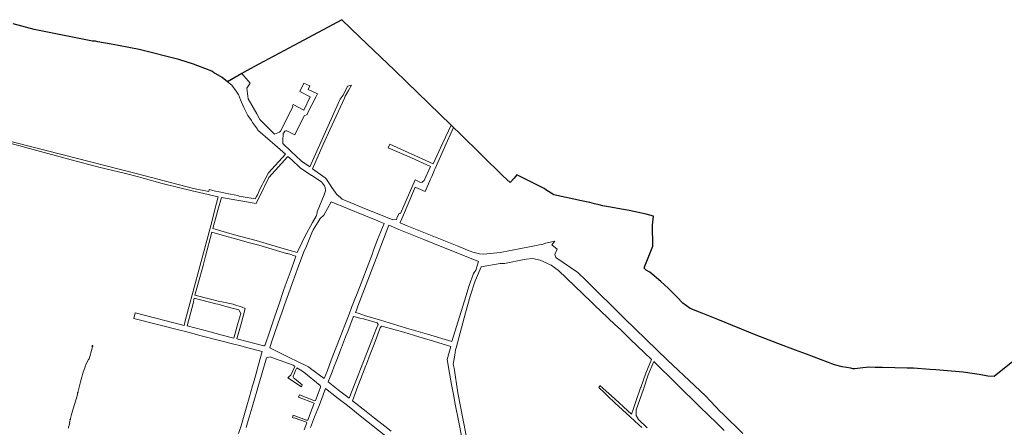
# Model space of a CAD drawing. Header units: metres. Extents: x 5548743 to 5556416, y 5707500 to 5714000.
# Tile 143 of 244: x 5552394 to 5554045, y 5712006 to 5712690. Entities that reach past the tile are written whole.
import ezdxf

# ---------------------------------------------------------------- set-up
doc = ezdxf.new("R2010")
doc.units = ezdxf.units.M
doc.layers.get('0').update_dxf_attribs({"color": 2, "lineweight": 5})

# ---------------------------------------------------------------- blocks, each defined once
blk = doc.blocks.new('PIKIETAW1891')
at = {"color": 0}
blk.add_circle((0, 0), 0.09, dxfattribs=at)

msp = doc.modelspace()

# ---------------------------------------------------------------- linework, layer by layer
at = {"layer": '216-obręb ewidencyjny', "color": 7, "linetype": 'CONTINUOUS', "lineweight": 25, "flags": 128}
msp.add_lwpolyline([(5554084.65, 5712136.48), (5554027.83, 5712091.29), (5554017.37, 5712091.65), (5554002.92, 5712094.15), (5553999.14, 5712094.7), (5553995.36, 5712095.26), (5553976.24, 5712098.05), (5553930.41, 5712102.03), (5553920.18, 5712102.68), (5553892.68, 5712104.88), (5553882.15, 5712105.23), (5553861.37, 5712105.68), (5553840.31, 5712105.9), (5553828.49, 5712105.94), (5553817.66, 5712106.74), (5553813.66, 5712106.2), (5553807.97, 5712105.44), (5553794.2, 5712103.67), (5553791.22, 5712103.72), (5553787.86, 5712105.28), (5553773, 5712107.24), (5553760.27, 5712110.81), (5553713.18, 5712128.28), (5553695.05, 5712135.09), (5553665.26, 5712146.31), (5553628.99, 5712160.53), (5553564.67, 5712186.49), (5553534.14, 5712198.82), (5553518.43, 5712205.16), (5553505.71, 5712214.16), (5553495.82, 5712224.58), (5553481.62, 5712239.14), (5553468.97, 5712250.25), (5553450.65, 5712266.03), (5553448.17, 5712267.36), (5553444.61, 5712269.26), (5553440.93, 5712272.68), (5553442.36, 5712276.17), (5553455.73, 5712309.61), (5553455.17, 5712345), (5553457.06, 5712360.13), (5553444.38, 5712363.28), (5553416.07, 5712369.75), (5553371.59, 5712377.73), (5553365.52, 5712379.06), (5553357.77, 5712381.05), (5553350.17, 5712382.88), (5553335.96, 5712385.91), (5553289.54, 5712395.8), (5553276.49, 5712404.49), (5553273.17, 5712406.7), (5553227.36, 5712429.23), (5553223.38, 5712423.92), (5553216.33, 5712416.46), (5553204.66, 5712427.44), (5553132.13, 5712498.74), (5553121.66, 5712508.64), (5553117.41, 5712513.03), (5553042.65, 5712585.55), (5553022.89, 5712604.48), (5552963.96, 5712661.02), (5552934.07, 5712689.85), (5552862.16, 5712650.74), (5552794.89, 5712615.29), (5552774.36, 5712603.87), (5552766.19, 5712599.27), (5552742.66, 5712585.51), (5552733.37, 5712592.97), (5552719.14, 5712601.36), (5552716, 5712603.21), (5552692.7, 5712612.37), (5552685.34, 5712615.26), (5552660.63, 5712622.83), (5552594.35, 5712639.86), (5552559.62, 5712646.76), (5552547.59, 5712648.92), (5552524.93, 5712652.89), (5552520.89, 5712653.6), (5552515.96, 5712654.06), (5552454.49, 5712666.37), (5552417.98, 5712673.55), (5552383.17, 5712682.71)], dxfattribs=at)
at = {"layer": '218-kontur użytku gruntowego', "color": 3, "linetype": 'CONTINUOUS', "lineweight": 18, "flags": 128}
for points in [[(5552766.19, 5712599.27), (5552742.66, 5712585.51)], [(5552780.39, 5712583.38), (5552766.19, 5712599.27)], [(5552742.66, 5712585.51), (5552749.92, 5712580.16)], [(5552749.92, 5712580.16), (5552756.96, 5712569.73)], [(5552774.63, 5712574.8), (5552780.39, 5712583.38)], [(5552777.29, 5712556.81), (5552774.63, 5712574.8)], [(5552870.45, 5712583.09), (5552863.59, 5712569.08)], [(5552880.75, 5712578.89), (5552870.45, 5712583.09)], [(5552877.84, 5712572.59), (5552880.75, 5712578.89)], [(5552943.41, 5712578.13), (5552936.49, 5712563.22)], [(5552950.57, 5712579.88), (5552943.41, 5712578.13)], [(5552945.59, 5712571.2), (5552950.57, 5712579.88)], [(5552756.96, 5712569.73), (5552760.25, 5712564.85)], [(5552760.25, 5712564.85), (5552760.58, 5712564.52)], [(5552760.58, 5712564.52), (5552764.41, 5712555.28)], [(5552791.66, 5712531.81), (5552777.29, 5712556.81)], [(5552863.59, 5712569.08), (5552880.89, 5712560.57)], [(5552880.89, 5712560.57), (5552870.48, 5712537.87)], [(5552876.6, 5712533.18), (5552891.26, 5712560.95)], [(5552893.37, 5712565.49), (5552877.84, 5712572.59)], [(5552891.26, 5712560.95), (5552893.37, 5712565.49)], [(5552914.82, 5712506.06), (5552938.6, 5712558.37)], [(5552936.49, 5712563.22), (5552931.58, 5712556.35)], [(5552938.6, 5712558.37), (5552939.98, 5712561.42)], [(5552939.98, 5712561.42), (5552945.59, 5712571.2)], [(5552764.41, 5712555.28), (5552769.7, 5712542.52)], [(5552769.7, 5712542.52), (5552776.54, 5712529)], [(5552852.01, 5712543.71), (5552831.53, 5712502.56)], [(5552852.38, 5712547.27), (5552851.22, 5712545.27)], [(5552851.22, 5712545.27), (5552852.01, 5712543.71)], [(5552870.48, 5712537.87), (5552852.38, 5712547.27)], [(5552930.41, 5712553.95), (5552880.34, 5712442.71)], [(5552931.58, 5712556.35), (5552930.41, 5712553.95)], [(5552776.54, 5712529), (5552782.53, 5712520.71)], [(5552796.86, 5712522.37), (5552791.66, 5712531.81)], [(5552855.23, 5712496.81), (5552870.75, 5712528.61)], [(5552870.75, 5712528.61), (5552876.08, 5712530.98)], [(5552876.08, 5712530.98), (5552876.6, 5712533.18)], [(5552782.53, 5712520.71), (5552784.53, 5712517.2)], [(5552784.53, 5712517.2), (5552792.52, 5712505.88)], [(5552821.47, 5712497.89), (5552796.86, 5712522.37)], [(5553117.41, 5712513.03), (5553103.75, 5712482.98)], [(5553116.95, 5712498.7), (5553121.66, 5712508.64)], [(5553121.66, 5712508.64), (5553117.41, 5712513.03)], [(5552589.09, 5712431.57), (5552311.04, 5712502.87)], [(5552792.52, 5712505.88), (5552793.54, 5712504.43)], [(5552793.54, 5712504.43), (5552813.91, 5712486.64)], [(5552829.87, 5712500.99), (5552821.47, 5712497.89)], [(5552831.53, 5712502.56), (5552829.87, 5712500.99)], [(5552835.41, 5712486.34), (5552836.01, 5712498.9)], [(5552836.01, 5712498.9), (5552836.64, 5712499.8)], [(5552836.64, 5712499.8), (5552838.57, 5712502.53)], [(5552838.57, 5712502.53), (5552840.17, 5712503.37)], [(5552840.17, 5712503.37), (5552842.06, 5712503.1)], [(5552842.06, 5712503.1), (5552855.23, 5712496.81)], [(5552903.04, 5712480.43), (5552914.82, 5712506.06)], [(5553110.83, 5712485.25), (5553116.95, 5712498.7)], [(5552352.48, 5712489.12), (5552480.37, 5712454.42)], [(5552813.91, 5712486.64), (5552821.85, 5712479.7)], [(5552821.85, 5712479.7), (5552839.81, 5712463.96)], [(5552835.21, 5712481.89), (5552835.41, 5712486.34)], [(5552849.17, 5712468.8), (5552835.21, 5712481.89)], [(5552898.59, 5712470.08), (5552903.04, 5712480.43)], [(5553014.7, 5712481.2), (5553011.95, 5712475.05)], [(5553011.95, 5712475.05), (5553050.99, 5712457.85)], [(5553087.51, 5712447.93), (5553014.7, 5712481.2)], [(5553103.75, 5712482.98), (5553087.51, 5712447.93)], [(5553092.71, 5712445.05), (5553110.83, 5712485.25)], [(5552839.81, 5712463.96), (5552810.91, 5712432.85)], [(5552811.73, 5712424.79), (5552843.84, 5712460.51)], [(5552843.84, 5712460.51), (5552850.25, 5712454.39)], [(5552865.77, 5712452.98), (5552849.17, 5712468.8)], [(5552884.8, 5712439.69), (5552898.59, 5712470.08)], [(5553050.99, 5712457.85), (5553083.04, 5712443.73)], [(5552480.37, 5712454.42), (5552526.56, 5712442.43)], [(5552526.56, 5712442.43), (5552571.29, 5712431.78)], [(5552850.25, 5712454.39), (5552864.15, 5712441.15)], [(5552864.15, 5712441.15), (5552883.34, 5712428.52)], [(5552868.02, 5712451.11), (5552865.77, 5712452.98)], [(5552880.34, 5712442.71), (5552868.02, 5712451.11)], [(5553083.04, 5712443.73), (5553072.25, 5712419.84)], [(5553090.62, 5712440.15), (5553092.71, 5712445.05)], [(5552571.29, 5712431.78), (5552593.14, 5712425.99)], [(5552685.43, 5712406.66), (5552589.09, 5712431.57)], [(5552593.14, 5712425.99), (5552600.95, 5712424.15)], [(5552810.91, 5712432.85), (5552802.06, 5712416.02)], [(5552804.35, 5712410.12), (5552811.73, 5712424.79)], [(5552883.34, 5712428.52), (5552883.66, 5712428.32)], [(5552883.66, 5712428.32), (5552899.88, 5712417.83)], [(5552906.44, 5712424.7), (5552884.8, 5712439.69)], [(5552908.34, 5712422.47), (5552906.44, 5712424.7)], [(5553082.91, 5712422.11), (5553084.87, 5712426.71)], [(5553084.87, 5712426.71), (5553089.57, 5712437.7)], [(5553089.57, 5712437.7), (5553090.62, 5712440.15)], [(5552600.95, 5712424.15), (5552632.99, 5712415.15)], [(5552632.99, 5712415.15), (5552683.12, 5712402.89)], [(5552800.46, 5712412.97), (5552797.09, 5712406.52)], [(5552802.06, 5712416.02), (5552800.46, 5712412.97)], [(5552802.68, 5712406.81), (5552804.35, 5712410.12)], [(5552899.88, 5712417.83), (5552903.25, 5712413.42)], [(5552903.25, 5712413.42), (5552905.18, 5712410.83)], [(5552905.18, 5712410.83), (5552906.37, 5712408.33)], [(5552906.37, 5712408.33), (5552906.75, 5712402.88)], [(5552917.22, 5712408.19), (5552908.34, 5712422.47)], [(5552925.72, 5712396.31), (5552917.22, 5712408.19)], [(5553057.02, 5712420.9), (5553032.73, 5712364.42)], [(5553034.57, 5712355.42), (5553057.37, 5712408.76)], [(5553066.21, 5712416.8), (5553057.02, 5712420.9)], [(5553057.37, 5712408.76), (5553058.38, 5712408.33)], [(5553058.38, 5712408.33), (5553074.13, 5712401.52)], [(5553068.79, 5712416.96), (5553066.21, 5712416.8)], [(5553072.25, 5712419.84), (5553068.79, 5712416.96)], [(5553074.13, 5712401.52), (5553082.91, 5712422.11)], [(5552683.12, 5712402.89), (5552695.34, 5712399.96)], [(5552711.26, 5712401.32), (5552685.43, 5712406.66)], [(5552695.34, 5712399.96), (5552726.55, 5712392.47)], [(5552711.72, 5712404.63), (5552711.26, 5712401.32)], [(5552722.31, 5712402.31), (5552711.72, 5712404.63)], [(5552728.2, 5712401.03), (5552722.31, 5712402.31)], [(5552726.55, 5712392.47), (5552723.88, 5712381.73)], [(5552726.23, 5712369.91), (5552732.43, 5712391.5)], [(5552738.96, 5712398.68), (5552728.2, 5712401.03)], [(5552732.43, 5712391.5), (5552790.65, 5712381.09)], [(5552743.86, 5712397.61), (5552738.96, 5712398.68)], [(5552747.69, 5712396.86), (5552743.86, 5712397.61)], [(5552759.55, 5712394.54), (5552747.69, 5712396.86)], [(5552762.22, 5712393.92), (5552759.55, 5712394.54)], [(5552788.78, 5712389.35), (5552762.22, 5712393.92)], [(5552791.15, 5712392.95), (5552788.78, 5712389.35)], [(5552790.65, 5712381.09), (5552802.68, 5712406.81)], [(5552792.62, 5712395.77), (5552791.15, 5712392.95)], [(5552797.09, 5712406.52), (5552792.62, 5712395.77)], [(5552904.69, 5712395.92), (5552892.95, 5712367.38)], [(5552906.75, 5712402.88), (5552904.69, 5712395.92)], [(5552931.63, 5712391.16), (5552925.72, 5712396.31)], [(5552723.88, 5712381.73), (5552713.51, 5712339.99)], [(5552904.04, 5712361.7), (5552916.42, 5712384.43)], [(5552916.42, 5712384.43), (5552971.26, 5712361.59)], [(5552934.78, 5712388.65), (5552931.63, 5712391.16)], [(5552968.15, 5712374.6), (5552934.78, 5712388.65)], [(5552717.54, 5712339.5), (5552723.86, 5712361.62)], [(5552723.86, 5712361.62), (5552726.23, 5712369.91)], [(5552890.85, 5712359.84), (5552885.09, 5712349.49)], [(5552892.83, 5712365.55), (5552890.85, 5712359.84)], [(5552892.95, 5712367.38), (5552892.83, 5712365.55)], [(5552897.77, 5712356.03), (5552904.04, 5712361.7)], [(5553019.59, 5712353.85), (5552968.15, 5712374.6)], [(5552971.26, 5712361.59), (5552994.56, 5712352.02)], [(5553030.31, 5712365.37), (5553026.36, 5712356.6)], [(5553032.73, 5712364.42), (5553030.31, 5712365.37)], [(5552885.09, 5712349.49), (5552872, 5712325.88)], [(5552886.03, 5712337), (5552894.35, 5712350.58)], [(5552894.35, 5712350.58), (5552897.77, 5712356.03)], [(5553004.86, 5712347.8), (5552994, 5712320.71)], [(5552994.56, 5712352.02), (5552996.53, 5712351.22)], [(5552996.53, 5712351.22), (5553004.86, 5712347.8)], [(5552999.47, 5712309.99), (5553013.04, 5712344.82)], [(5553013.04, 5712344.82), (5553029.81, 5712338.01)], [(5553025.53, 5712354.75), (5553019.59, 5712353.85)], [(5553026.36, 5712356.6), (5553025.53, 5712354.75)], [(5553031.82, 5712348.99), (5553032.01, 5712349.44)], [(5553043.76, 5712344.16), (5553031.82, 5712348.99)], [(5553032.01, 5712349.44), (5553034.57, 5712355.42)], [(5553130.18, 5712309.1), (5553043.76, 5712344.16)], [(5552713.51, 5712339.99), (5552683.32, 5712228.16)], [(5552705.66, 5712293.03), (5552716.24, 5712333.44)], [(5552716.24, 5712333.44), (5552737.48, 5712327.36)], [(5552754.37, 5712329.02), (5552717.54, 5712339.5)], [(5552737.48, 5712327.36), (5552758.01, 5712321.54)], [(5552790.39, 5712319.29), (5552754.37, 5712329.02)], [(5552872, 5712325.88), (5552867.73, 5712316.66)], [(5552874.76, 5712310), (5552884.01, 5712332.15)], [(5552884.01, 5712332.15), (5552886.03, 5712337)], [(5553029.81, 5712338.01), (5553071.4, 5712320.88)], [(5552758.01, 5712321.54), (5552779.37, 5712315.63)], [(5552779.37, 5712315.63), (5552794.88, 5712311.22)], [(5552833.67, 5712306.51), (5552790.39, 5712319.29)], [(5552794.88, 5712311.22), (5552800.6, 5712309.6)], [(5552800.6, 5712309.6), (5552841.57, 5712297.7)], [(5552867.73, 5712316.66), (5552859.49, 5712298.87)], [(5552870.66, 5712300.32), (5552874.76, 5712310)], [(5552994, 5712320.71), (5552986.86, 5712301.2)], [(5552991.56, 5712288.98), (5552999.47, 5712309.99)], [(5553071.4, 5712320.88), (5553101.72, 5712308.73)], [(5553147.87, 5712301.88), (5553130.18, 5712309.1)], [(5553251.52, 5712309.15), (5553199.92, 5712299.11)], [(5553260, 5712310.81), (5553251.52, 5712309.15)], [(5553264.8, 5712311.87), (5553260, 5712310.81)], [(5553271.57, 5712313.37), (5553264.8, 5712311.87)], [(5553275.93, 5712314.58), (5553271.57, 5712313.37)], [(5553291.5, 5712318.1), (5553275.93, 5712314.58)], [(5553286.36, 5712312.02), (5553291.5, 5712318.1)], [(5553295.39, 5712304.62), (5553286.36, 5712312.02)], [(5552701.34, 5712277.26), (5552705.66, 5712293.03)], [(5552859.49, 5712298.87), (5552833.67, 5712306.51)], [(5552841.57, 5712297.7), (5552842.91, 5712297.31)], [(5552842.91, 5712297.31), (5552848.58, 5712295.66)], [(5552848.58, 5712295.66), (5552853.19, 5712294.32)], [(5552853.19, 5712294.32), (5552857.13, 5712293.18)], [(5552857.13, 5712293.18), (5552855.4, 5712288.05)], [(5552859.97, 5712271.75), (5552870.66, 5712300.32)], [(5552984.86, 5712296.01), (5552960.75, 5712233.34)], [(5552986.86, 5712301.2), (5552984.86, 5712296.01)], [(5553101.72, 5712308.73), (5553136.93, 5712294.62)], [(5553136.93, 5712294.62), (5553163.31, 5712284.26)], [(5553153.89, 5712299.74), (5553147.87, 5712301.88)], [(5553165.13, 5712296.65), (5553153.89, 5712299.74)], [(5553171.52, 5712296.26), (5553165.13, 5712296.65)], [(5553199.92, 5712299.11), (5553171.52, 5712296.26)], [(5553291.11, 5712295.8), (5553295.39, 5712304.62)], [(5553293.13, 5712290.62), (5553291.11, 5712295.8)], [(5552695.93, 5712257.39), (5552701.34, 5712277.26)], [(5552855.4, 5712288.05), (5552849.03, 5712269.89)], [(5552961.13, 5712209.3), (5552991.56, 5712288.98)], [(5553163.31, 5712284.26), (5553158.77, 5712269.56)], [(5553167.77, 5712274.85), (5553199.74, 5712280.45)], [(5553199.74, 5712280.45), (5553206.81, 5712280.78)], [(5553206.81, 5712280.78), (5553240.03, 5712287.53)], [(5553240.03, 5712287.53), (5553243.46, 5712288.23)], [(5553243.46, 5712288.23), (5553253.65, 5712289.15)], [(5553253.65, 5712289.15), (5553266.61, 5712286.11)], [(5553266.61, 5712286.11), (5553285.42, 5712277.79)], [(5553285.42, 5712277.79), (5553297.56, 5712268.8)], [(5553330.03, 5712265.8), (5553293.13, 5712290.62)], [(5552849.03, 5712269.89), (5552839.31, 5712243.4)], [(5552851.08, 5712247.24), (5552857.06, 5712263.95)], [(5552857.06, 5712263.95), (5552859.97, 5712271.75)], [(5553154.67, 5712263.84), (5553147.43, 5712243.99)], [(5553158.77, 5712269.56), (5553154.67, 5712263.84)], [(5553159.92, 5712256.35), (5553167.77, 5712274.85)], [(5553297.56, 5712268.8), (5553351.99, 5712216.6)], [(5553343.69, 5712252.12), (5553330.03, 5712265.8)], [(5552687.84, 5712227.75), (5552695.93, 5712257.39)], [(5552839.31, 5712243.4), (5552836.46, 5712235.16)], [(5552844.92, 5712229.62), (5552851.08, 5712247.24)], [(5553147.43, 5712243.99), (5553142.03, 5712225.43)], [(5553149.54, 5712225.64), (5553157.71, 5712251.44)], [(5553157.71, 5712251.44), (5553159.92, 5712256.35)], [(5553408.39, 5712188.57), (5553343.69, 5712252.12)], [(5552683.32, 5712228.16), (5552671.61, 5712184.63)], [(5552711.53, 5712221.47), (5552687.84, 5712227.75)], [(5552836.46, 5712235.16), (5552828.83, 5712213.07)], [(5552838.01, 5712211.38), (5552844.92, 5712229.62)], [(5552960.75, 5712233.34), (5552954.88, 5712218.07)], [(5552675.02, 5712176.04), (5552684.56, 5712213.7)], [(5552684.56, 5712213.7), (5552686.61, 5712222.47)], [(5552686.61, 5712222.47), (5552722.95, 5712213.04)], [(5552728.83, 5712216.92), (5552711.53, 5712221.47)], [(5552722.95, 5712213.04), (5552726.12, 5712212.21)], [(5552726.12, 5712212.21), (5552739.89, 5712208.47)], [(5552732.75, 5712216.12), (5552728.83, 5712216.92)], [(5552752.13, 5712212.18), (5552732.75, 5712216.12)], [(5552752.98, 5712211.9), (5552752.13, 5712212.18)], [(5552766.77, 5712207.27), (5552752.98, 5712211.9)], [(5552828.83, 5712213.07), (5552820.83, 5712188.9)], [(5552833.38, 5712197.99), (5552838.01, 5712211.38)], [(5552954.88, 5712218.07), (5552950.58, 5712207.06)], [(5553142.03, 5712225.43), (5553118.87, 5712149.68)], [(5553141.3, 5712197.88), (5553149.54, 5712225.64)], [(5553351.99, 5712216.6), (5553357.85, 5712211.02)], [(5553357.85, 5712211.02), (5553369.22, 5712200.19)], [(5552587.6, 5712197.82), (5552585.29, 5712188.18)], [(5552669.53, 5712176.89), (5552587.6, 5712197.82)], [(5552739.89, 5712208.47), (5552745.93, 5712206.83)], [(5552745.93, 5712206.83), (5552761.13, 5712203.12)], [(5552764.49, 5712197.04), (5552759.95, 5712180.2)], [(5552761.13, 5712203.12), (5552764.49, 5712197.04)], [(5552765.26, 5712179.5), (5552772.29, 5712205.34)], [(5552772.29, 5712205.34), (5552766.77, 5712207.27)], [(5552830.79, 5712190.52), (5552833.38, 5712197.99)], [(5552946.2, 5712195.69), (5552939.08, 5712177.06)], [(5552950.58, 5712207.06), (5552946.2, 5712195.69)], [(5552957, 5712198.54), (5552958.52, 5712202.47)], [(5552961.34, 5712197.16), (5552957, 5712198.54)], [(5552958.52, 5712202.47), (5552961.13, 5712209.3)], [(5552973.68, 5712192.82), (5552961.34, 5712197.16)], [(5553125.64, 5712139.03), (5553141.3, 5712197.88)], [(5553369.22, 5712200.19), (5553391.96, 5712178.54)], [(5552585.29, 5712188.18), (5552662.73, 5712168.68)], [(5552671.61, 5712184.63), (5552669.53, 5712176.89)], [(5552759.95, 5712180.2), (5552753.28, 5712155.52)], [(5552758.2, 5712154.01), (5552765.26, 5712179.5)], [(5552820.83, 5712188.9), (5552812.63, 5712165.29)], [(5552821.74, 5712164.68), (5552830.79, 5712190.52)], [(5552939.08, 5712177.06), (5552931.48, 5712157.13)], [(5552944, 5712166.74), (5552947.98, 5712177.17)], [(5552947.98, 5712177.17), (5552953.05, 5712190.48)], [(5552953.05, 5712190.48), (5552954.1, 5712191.68)], [(5552954.1, 5712191.68), (5552964.59, 5712189.05)], [(5552964.59, 5712189.05), (5552970.53, 5712187.57)], [(5552970.53, 5712187.57), (5552993.58, 5712181.24)], [(5552975.92, 5712192.15), (5552973.68, 5712192.82)], [(5552998.87, 5712185.61), (5552975.92, 5712192.15)], [(5552994.91, 5712178.43), (5552992.47, 5712172.27)], [(5552993.58, 5712181.24), (5552994.91, 5712178.43)], [(5553028.03, 5712176.67), (5552998.87, 5712185.61)], [(5553391.96, 5712178.54), (5553401.25, 5712169.7)], [(5553480.26, 5712118.46), (5553408.39, 5712188.57)], [(5552662.73, 5712168.68), (5552672.08, 5712166.29)], [(5552672.08, 5712166.29), (5552690.22, 5712161.62)], [(5552713.61, 5712165.83), (5552675.02, 5712176.04)], [(5552690.22, 5712161.62), (5552690.4, 5712161.57)], [(5552690.4, 5712161.57), (5552696.21, 5712160.09)], [(5552733.33, 5712160.57), (5552713.61, 5712165.83)], [(5552753.28, 5712155.52), (5552733.33, 5712160.57)], [(5552812.63, 5712165.29), (5552805.63, 5712143.98)], [(5552816.15, 5712148.5), (5552821.74, 5712164.68)], [(5552940.47, 5712157.49), (5552944, 5712166.74)], [(5552992.47, 5712172.27), (5552980.55, 5712142.23)], [(5552988.24, 5712145.53), (5552998.51, 5712172.66)], [(5552998.51, 5712172.66), (5553000.58, 5712175.27)], [(5553000.58, 5712175.27), (5553003.42, 5712174.92)], [(5553003.42, 5712174.92), (5553023.77, 5712169.54)], [(5553023.77, 5712169.54), (5553038.12, 5712165.3)], [(5553046.5, 5712170.97), (5553028.03, 5712176.67)], [(5553038.12, 5712165.3), (5553063.22, 5712157.87)], [(5553077.77, 5712161.99), (5553046.5, 5712170.97)], [(5553118.87, 5712149.68), (5553077.77, 5712161.99)], [(5553401.25, 5712169.7), (5553404.64, 5712166.3)], [(5553404.64, 5712166.3), (5553417.63, 5712153.95)], [(5552696.21, 5712160.09), (5552704.84, 5712157.86)], [(5552704.84, 5712157.86), (5552728.73, 5712151.7)], [(5552728.73, 5712151.7), (5552753.12, 5712145.41)], [(5552753.12, 5712145.41), (5552762.28, 5712143.05)], [(5552772.98, 5712150.34), (5552758.2, 5712154.01)], [(5552803.32, 5712142.78), (5552772.98, 5712150.34)], [(5552805.63, 5712143.98), (5552803.32, 5712142.78)], [(5552813.42, 5712139.16), (5552816.15, 5712148.5)], [(5552931.48, 5712157.13), (5552924.18, 5712138.62)], [(5552931.83, 5712135.16), (5552940.47, 5712157.49)], [(5552981.6, 5712128.3), (5552988.24, 5712145.53)], [(5553063.22, 5712157.87), (5553082.44, 5712152.08)], [(5553082.44, 5712152.08), (5553117.2, 5712141.62)], [(5553417.63, 5712153.95), (5553453.61, 5712119.75)], [(5552762.28, 5712143.05), (5552776.54, 5712139.3)], [(5552776.54, 5712139.3), (5552800.79, 5712132.93)], [(5552800.79, 5712132.93), (5552794.04, 5712108.91)], [(5552847, 5712122.46), (5552813.42, 5712139.16)], [(5552924.18, 5712138.62), (5552919.16, 5712125.51)], [(5552925.5, 5712118.79), (5552931.83, 5712135.16)], [(5552980.55, 5712142.23), (5552965.16, 5712103.09)], [(5552975.28, 5712111.95), (5552981.6, 5712128.3)], [(5553117.2, 5712141.62), (5553110.65, 5712119.42)], [(5553123.43, 5712126.74), (5553125, 5712135.85)], [(5553125, 5712135.85), (5553125.64, 5712139.03)], [(5552799.69, 5712093.17), (5552807.99, 5712122.3)], [(5552807.99, 5712122.3), (5552813.71, 5712123.93)], [(5552813.71, 5712123.93), (5552822.87, 5712120.71)], [(5552822.87, 5712120.71), (5552852.32, 5712110.34)], [(5552858.53, 5712116.72), (5552847, 5712122.46)], [(5552878.16, 5712107.2), (5552858.53, 5712116.72)], [(5552916.46, 5712118.46), (5552909.9, 5712101.36)], [(5552919.16, 5712125.51), (5552916.46, 5712118.46)], [(5552920.86, 5712106.72), (5552925.5, 5712118.79)], [(5552974.32, 5712109.5), (5552975.28, 5712111.95)], [(5553110.65, 5712119.42), (5553114.71, 5712096.6)], [(5553120.97, 5712111.51), (5553123.43, 5712126.74)], [(5553122.61, 5712105.09), (5553120.97, 5712111.51)], [(5553453.61, 5712119.75), (5553443.97, 5712096.62)], [(5553448.11, 5712093.65), (5553457.19, 5712116.38)], [(5553457.19, 5712116.38), (5553534.71, 5712040.18)], [(5553544.06, 5712058.78), (5553480.26, 5712118.46)], [(5552794.04, 5712108.91), (5552789.4, 5712092.36)], [(5552855.51, 5712108.09), (5552848.78, 5712093.55)], [(5552852.32, 5712110.34), (5552854.16, 5712108.99)], [(5552852.84, 5712092.52), (5552853.95, 5712095.19)], [(5552853.95, 5712095.19), (5552854.52, 5712096.57)], [(5552854.16, 5712108.99), (5552855.23, 5712108.28)], [(5552854.52, 5712096.57), (5552856.66, 5712101.28)], [(5552855.23, 5712108.28), (5552855.51, 5712108.09)], [(5552856.66, 5712101.28), (5552858.79, 5712105.87)], [(5552858.79, 5712105.87), (5552864.22, 5712102.2)], [(5552864.22, 5712102.2), (5552870.24, 5712098.12)], [(5552870.24, 5712098.12), (5552897.93, 5712075.85)], [(5552881.49, 5712104.74), (5552878.16, 5712107.2)], [(5552904.64, 5712087.65), (5552881.49, 5712104.74)], [(5552909.9, 5712101.36), (5552904.64, 5712087.65)], [(5552911.46, 5712081.87), (5552917.86, 5712098.94)], [(5552917.86, 5712098.94), (5552920.86, 5712106.72)], [(5552965.16, 5712103.09), (5552957.6, 5712083.42)], [(5552962.36, 5712077.79), (5552968.65, 5712094.84)], [(5552968.65, 5712094.84), (5552974.32, 5712109.5)], [(5553114.71, 5712096.6), (5553118.21, 5712077.61)], [(5553128.76, 5712063.49), (5553122.61, 5712105.09)], [(5553443.97, 5712096.62), (5553435.43, 5712072.37)], [(5552785.75, 5712080.42), (5552784.17, 5712075.28)], [(5552789.4, 5712092.36), (5552785.75, 5712080.42)], [(5552793.22, 5712072.4), (5552799.69, 5712093.17)], [(5552846.77, 5712091.96), (5552843.68, 5712089)], [(5552843.68, 5712089), (5552866.75, 5712073.83)], [(5552847.98, 5712092.64), (5552846.77, 5712091.96)], [(5552848.78, 5712093.55), (5552847.98, 5712092.64)], [(5552852.52, 5712091.01), (5552852.84, 5712092.52)], [(5552852.89, 5712089.51), (5552852.52, 5712091.01)], [(5552853.52, 5712088.45), (5552852.89, 5712089.51)], [(5552854.51, 5712087.48), (5552853.52, 5712088.45)], [(5552867.65, 5712077.21), (5552854.51, 5712087.48)], [(5552930.96, 5712066.65), (5552911.46, 5712081.87)], [(5552957.6, 5712083.42), (5552946.52, 5712054.5)], [(5552961.23, 5712074.78), (5552962.36, 5712077.79)], [(5553439.81, 5712069.75), (5553448.11, 5712093.65)], [(5552784.17, 5712075.28), (5552778.64, 5712055.52)], [(5552783.52, 5712039.81), (5552791.45, 5712066.7)], [(5552791.45, 5712066.7), (5552793.22, 5712072.4)], [(5552866.75, 5712073.83), (5552867.65, 5712077.21)], [(5552898.33, 5712073.06), (5552892.65, 5712057.81)], [(5552896.77, 5712043.61), (5552906.98, 5712071.12)], [(5552897.93, 5712075.85), (5552898.55, 5712074.49)], [(5552898.55, 5712074.49), (5552898.33, 5712073.06)], [(5552906.98, 5712071.12), (5552928.14, 5712054.39)], [(5552946.52, 5712054.5), (5552930.96, 5712066.65)], [(5552952.11, 5712050.48), (5552961.23, 5712074.78)], [(5553118.21, 5712077.61), (5553121.4, 5712060.74)], [(5553146.52, 5711972.1), (5553128.76, 5712063.49)], [(5553366.14, 5712074.11), (5553365.02, 5712072.54)], [(5553365.02, 5712072.54), (5553374.39, 5712063.53)], [(5553366.98, 5712075.9), (5553366.14, 5712074.11)], [(5553376.81, 5712066.91), (5553366.98, 5712075.9)], [(5553374.39, 5712063.53), (5553380.09, 5712058.04)], [(5553382.21, 5712061.99), (5553376.81, 5712066.91)], [(5553385.53, 5712058.95), (5553382.21, 5712061.99)], [(5553427.84, 5712035.27), (5553439.81, 5712069.75)], [(5553435.25, 5712071.81), (5553428, 5712051.03)], [(5553435.43, 5712072.37), (5553435.25, 5712071.81)], [(5552778.64, 5712055.52), (5552774.79, 5712041.75)], [(5552863.05, 5712060.07), (5552861.53, 5712056.4)], [(5552861.53, 5712056.4), (5552887.53, 5712046.24)], [(5552887.38, 5712050.53), (5552863.05, 5712060.07)], [(5552887.79, 5712045.78), (5552887.24, 5712044.49)], [(5552888.42, 5712050.43), (5552887.38, 5712050.53)], [(5552887.53, 5712046.24), (5552887.79, 5712045.78)], [(5552890.03, 5712050.8), (5552888.42, 5712050.43)], [(5552892.65, 5712057.81), (5552890.03, 5712050.8)], [(5552928.14, 5712054.39), (5552943.63, 5712042.16)], [(5552975, 5712032.18), (5552952.11, 5712050.48)], [(5553121.4, 5712060.74), (5553124.37, 5712044.48)], [(5553380.09, 5712058.04), (5553391.67, 5712046.9)], [(5553419.78, 5712027.66), (5553385.53, 5712058.95)], [(5553391.67, 5712046.9), (5553417.65, 5712023.09)], [(5553428, 5712051.03), (5553422.69, 5712035.94)], [(5553569.34, 5712031.93), (5553544.06, 5712058.78)], [(5552774.79, 5712041.75), (5552769.15, 5712021.98)], [(5552777.09, 5712017.07), (5552783.52, 5712039.81)], [(5552881.86, 5712030.29), (5552877.02, 5712017.52)], [(5552887.24, 5712044.49), (5552881.86, 5712030.29)], [(5552888.47, 5712023.28), (5552896.77, 5712043.61)], [(5552943.63, 5712042.16), (5552955.45, 5712032.72)], [(5552955.45, 5712032.72), (5552958.57, 5712030.23)], [(5552958.57, 5712030.23), (5552962.09, 5712027.42)], [(5552988.72, 5712021.4), (5552975, 5712032.18)], [(5553124.37, 5712044.48), (5553130.1, 5712014.69)], [(5553422.69, 5712035.94), (5553419.78, 5712027.66)], [(5553427.56, 5712025.48), (5553427.84, 5712035.27)], [(5553534.71, 5712040.18), (5553548.96, 5712026.13)], [(5553572.32, 5712029), (5553569.34, 5712031.93)], [(5553606.6, 5711995.4), (5553572.32, 5712029)], [(5552769.15, 5712021.98), (5552765.18, 5712008.11)], [(5552773.6, 5712005.43), (5552777.09, 5712017.07)], [(5552852.69, 5712026.36), (5552851.48, 5712022.44)], [(5552851.48, 5712022.44), (5552854.31, 5712021.34)], [(5552874.86, 5712017.82), (5552852.69, 5712026.36)], [(5552854.31, 5712021.34), (5552854.45, 5712021.96)], [(5552854.45, 5712021.96), (5552874.71, 5712014.14)], [(5552875.49, 5712013.43), (5552870.79, 5712001.36)], [(5552874.71, 5712014.14), (5552875.49, 5712013.43)], [(5552877.02, 5712017.52), (5552874.86, 5712017.82)], [(5552881.71, 5712005.59), (5552888.47, 5712023.28)], [(5552962.09, 5712027.42), (5552978.22, 5712014.61)], [(5552978.22, 5712014.61), (5553016.49, 5711984.26)], [(5553006.05, 5712007.5), (5552988.72, 5712021.4)], [(5553130.1, 5712014.69), (5553134.56, 5711991.52)], [(5553417.65, 5712023.09), (5553432.12, 5712010.07)], [(5553431.69, 5712018.72), (5553427.56, 5712025.48)], [(5553446.13, 5712004.88), (5553431.69, 5712018.72)], [(5553548.96, 5712026.13), (5553562.75, 5712012.84)], [(5553562.75, 5712012.84), (5553575.5, 5712000.18)], [(5552765.18, 5712008.11), (5552760.85, 5711995.62)], [(5553016.77, 5711999.35), (5553006.05, 5712007.5)], [(5553432.12, 5712010.07), (5553437.33, 5712005.39)]]:
    msp.add_lwpolyline(points, dxfattribs=at)
at = {"layer": 'przewód telekomunikacyjny podziemny', "color": 30, "linetype": 'CONTINUOUS', "lineweight": 18, "flags": 128}
msp.add_lwpolyline([(5552475.95, 5712004.31), (5552475.92, 5712005.92), (5552477.76, 5712012.68), (5552477.24, 5712013.78), (5552478.35, 5712018.54), (5552481.59, 5712029.62), (5552490.3, 5712058.73), (5552491.28, 5712064.4), (5552495.93, 5712082.05), (5552497.96, 5712089.82), (5552500.08, 5712096.83), (5552503.48, 5712107.32), (5552503.68, 5712107.79), (5552505.25, 5712112.44), (5552509.37, 5712119.47), (5552510.53, 5712120.67), (5552515.44, 5712138.44), (5552515.78, 5712141.69), (5552516.1, 5712143.39)], dxfattribs=at)

# ---------------------------------------------------------------- block references
at = {"layer": 'Punkt roboczy BDOT GESUT K1', "color": 6, "linetype": 'CONTINUOUS', "lineweight": 18}
for p in [(5552515.44, 5712138.44), (5552515.78, 5712141.69), (5552516.1, 5712143.39), (5552505.25, 5712112.44), (5552509.37, 5712119.47), (5552510.53, 5712120.67), (5552500.08, 5712096.83), (5552503.48, 5712107.32), (5552503.68, 5712107.79), (5552495.93, 5712082.05), (5552497.96, 5712089.82), (5552491.28, 5712064.4), (5552490.3, 5712058.73), (5552481.59, 5712029.62), (5552477.24, 5712013.78), (5552477.76, 5712012.68), (5552478.35, 5712018.54), (5552475.92, 5712005.92)]:
    msp.add_blockref('PIKIETAW1891', p, dxfattribs=at)

doc.saveas('drawing.dxf')
